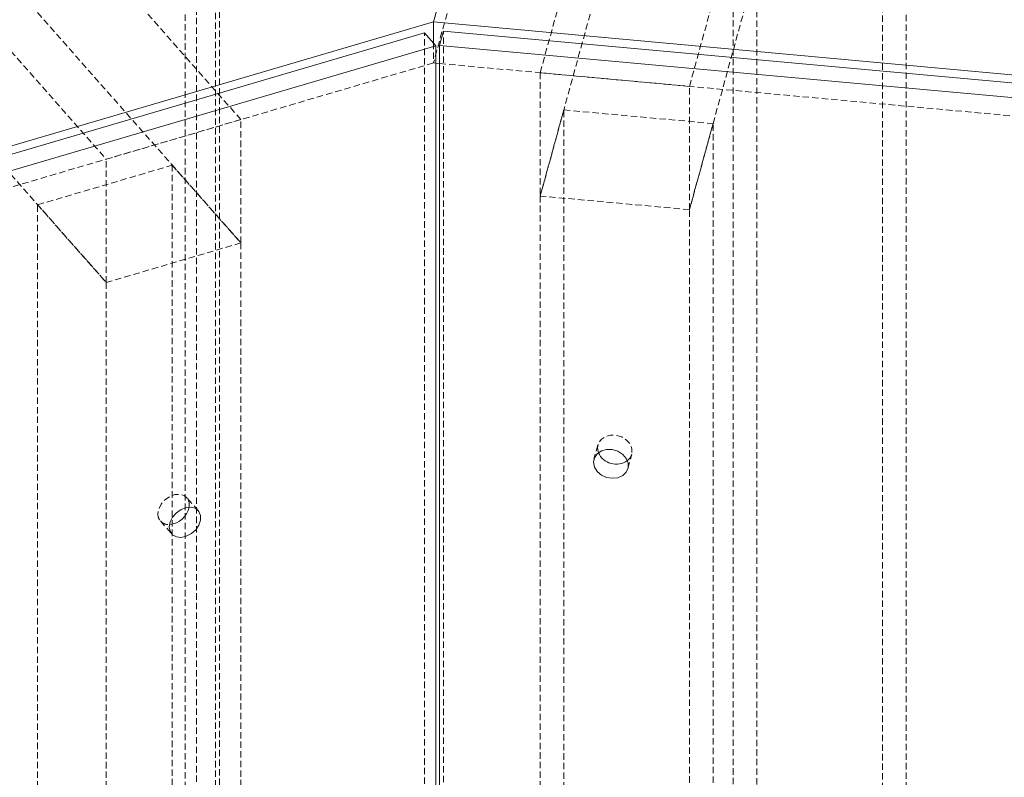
# Model space of a CAD drawing. Header units: millimetres. Extents: x 1529 to 6255, y 1713 to 5797.
# Tile 62 of 82: x 4929 to 5125, y 4953 to 5103. Entities that reach past the tile are written whole.
import ezdxf

# ---------------------------------------------------------------- set-up
doc = ezdxf.new("R2010")
doc.units = ezdxf.units.MM
doc.linetypes.add('HIDDEN', pattern=[1.905, 1.27, -0.635])

msp = doc.modelspace()

# ---------------------------------------------------------------- linework, layer by layer
at = {"color": 7, "linetype": 'HIDDEN', "lineweight": 0}
for p, q in [((4962.216, 5268.138), (4962.216, 4699.826)), ((4969.025, 5268.761), (4969.025, 4700.448)), ((4968.243, 4697.597), (4968.243, 5265.91)), ((4964.486, 5265.566), (4964.486, 4697.254)), ((5054.521, 5251.489), (5011.501, 5094.689)), ((5032.687, 5092.752), (5075.707, 5249.552)), ((5062.318, 5090.043), (5105.337, 5246.842)), ((4973.277, 5083.446), (4848.429, 5224.897)), ((5032.687, 5068.256), (5075.707, 5225.055)), ((5075.707, 5225.055), (5075.707, 4718.8)), ((5105.337, 5222.346), (5105.337, 4716.091)), ((4821.699, 5217.034), (4946.547, 5075.583)), ((5071.014, 5207.95), (5071.014, 4701.695)), ((4848.429, 5200.4), (4973.277, 5058.949)), ((4821.699, 5192.538), (4946.547, 5051.087)), ((5079.438, 5127.946), (5062.318, 5065.547)), ((5100.644, 4698.985), (5100.644, 5127.057)), ((5009.719, 4532.385), (5009.719, 5100.697)), ((5013.477, 4532.728), (5013.477, 5101.041)), ((5011.501, 5098.678), (5011.501, 5094.689)), ((5011.501, 5094.689), (4654.296, 4989.62)), ((5011.501, 5094.689), (5011.989, 5094.645)), ((5012.694, 5094.58), (5409.441, 5058.304)), ((5032.687, 5092.752), (5032.687, 5068.256)), ((5062.318, 5090.043), (5032.687, 5092.752)), ((5062.318, 5065.547), (5062.318, 5090.043)), ((5037.38, 5085.361), (5032.687, 5068.256)), ((5037.38, 5085.361), (5067.011, 5082.652)), ((5037.38, 4579.106), (5037.38, 5085.361)), ((4946.547, 5075.583), (4973.277, 5083.446)), ((4973.277, 5058.949), (4973.277, 5083.446)), ((5067.011, 5082.652), (5062.318, 5065.547)), ((5067.011, 4576.397), (5067.011, 5082.652)), ((4932.927, 5066.518), (4959.657, 5074.381)), ((4946.547, 5051.087), (4946.547, 5075.583)), ((4959.657, 5074.381), (4973.277, 5058.949)), ((4959.657, 5074.381), (4959.657, 4568.125)), ((4932.927, 5066.518), (4946.547, 5051.087)), ((4932.927, 4560.263), (4932.927, 5066.518)), ((5062.318, 5065.547), (5032.687, 5068.256)), ((5032.687, 5068.256), (5032.687, 4562.001)), ((5062.318, 4559.291), (5062.318, 5065.547)), ((4973.277, 5058.949), (4946.547, 5051.087)), ((4973.277, 5058.949), (4973.277, 4552.694)), ((4946.547, 5051.087), (4946.547, 4544.832)), ((5044.127, 5018.835), (5043.345, 5015.984)), ((5050.096, 5014.132), (5050.878, 5016.983)), ((4964.806, 5005.77), (4962.536, 5008.342)), ((4957.288, 5003.71), (4959.558, 5001.138))]:
    msp.add_line(p, q, dxfattribs=at)
at = {"color": 7, "linetype": 'Continuous', "lineweight": 15}
for p, q in [((5013.146, 5108.85), (5011.501, 5102.855)), ((4652.514, 4997.261), (5011.501, 5102.855)), ((5011.501, 5102.855), (5011.501, 5098.678)), ((5011.501, 5102.855), (5409.441, 5066.47)), ((5009.719, 5100.697), (4654.296, 4996.152)), ((5009.719, 5100.697), (5011.989, 5098.125)), ((5013.477, 5101.041), (5012.694, 5098.19)), ((5013.477, 5101.041), (5407.466, 5065.017)), ((4656.566, 4993.58), (5011.989, 5098.125)), ((5011.989, 5098.125), (5011.989, 4529.813)), ((5012.694, 4529.878), (5012.694, 5098.19)), ((5012.694, 5098.19), (5406.684, 5062.166)), ((5011.989, 5094.645), (5012.694, 5094.58))]:
    msp.add_line(p, q, dxfattribs=at)
at = {"color": 7, "linetype": 'HIDDEN', "lineweight": 0, "flags": 128}
for points in [[(5049.987, 5015.694), (5050.543, 5016.271), (5050.912, 5017.127), (5050.912, 5018.067), (5050.543, 5018.991), (5049.844, 5019.797), (5048.891, 5020.399), (5047.788, 5020.731), (5046.654, 5020.757), (5045.612, 5020.474), (5044.775, 5019.914), (5044.233, 5019.136), (5044.046, 5018.225), (5044.046, 5018.225)], [(5044.046, 5018.225), (5044.233, 5017.28), (5044.236, 5017.272)], [(4962.986, 5006.452), (4962.988, 5006.46), (4962.988, 5007.401), (4962.654, 5008.193), (4962.024, 5008.75), (4961.164, 5009.011), (4960.169, 5008.95), (4959.146, 5008.571), (4958.206, 5007.917), (4957.451, 5007.057), (4956.962, 5006.086), (4956.793, 5005.109), (4956.793, 5005.109)]]:
    msp.add_lwpolyline(points, dxfattribs=at)
at = {"color": 7, "linetype": 'Continuous', "lineweight": 15, "flags": 128}
for points in [[(5043.264, 5015.374), (5043.451, 5016.285), (5043.992, 5017.063), (5044.83, 5017.623), (5045.872, 5017.906), (5047.006, 5017.88), (5048.109, 5017.548), (5049.062, 5016.946), (5049.761, 5016.14), (5050.13, 5015.216), (5050.13, 5014.276), (5049.761, 5013.42), (5049.062, 5012.741), (5048.109, 5012.314), (5047.006, 5012.184), (5045.872, 5012.365), (5044.83, 5012.838), (5043.992, 5013.552), (5043.451, 5014.429), (5043.264, 5015.374)], [(4959.063, 5002.537), (4959.232, 5001.658), (4959.721, 5000.975), (4960.476, 5000.56), (4961.416, 5000.458), (4962.439, 5000.682), (4963.434, 5001.205), (4964.294, 5001.973), (4964.924, 5002.9), (4965.258, 5003.888), (4965.258, 5004.829), (4964.924, 5005.621), (4964.294, 5006.178), (4963.434, 5006.44), (4962.439, 5006.378), (4961.416, 5005.999), (4960.476, 5005.345), (4959.721, 5004.485), (4959.232, 5003.514), (4959.063, 5002.537)]]:
    msp.add_lwpolyline(points, dxfattribs=at)
at = {"color": 7, "linetype": 'Continuous', "lineweight": 15}
for centre, radius, start, end in [((5047.772, 5018.892), 3.89, 204.61051, 304.70563), ((4958.771, 5007.318), 4.303, 274.47847, 348.386)]:
    msp.add_arc(centre, radius, start, end, dxfattribs=at)
at = {"color": 7, "linetype": 'HIDDEN', "lineweight": 0}
msp.add_arc((4958.849, 5005.068), 2.057, 178.88137, 277.20053, dxfattribs=at)

doc.saveas('drawing.dxf')
